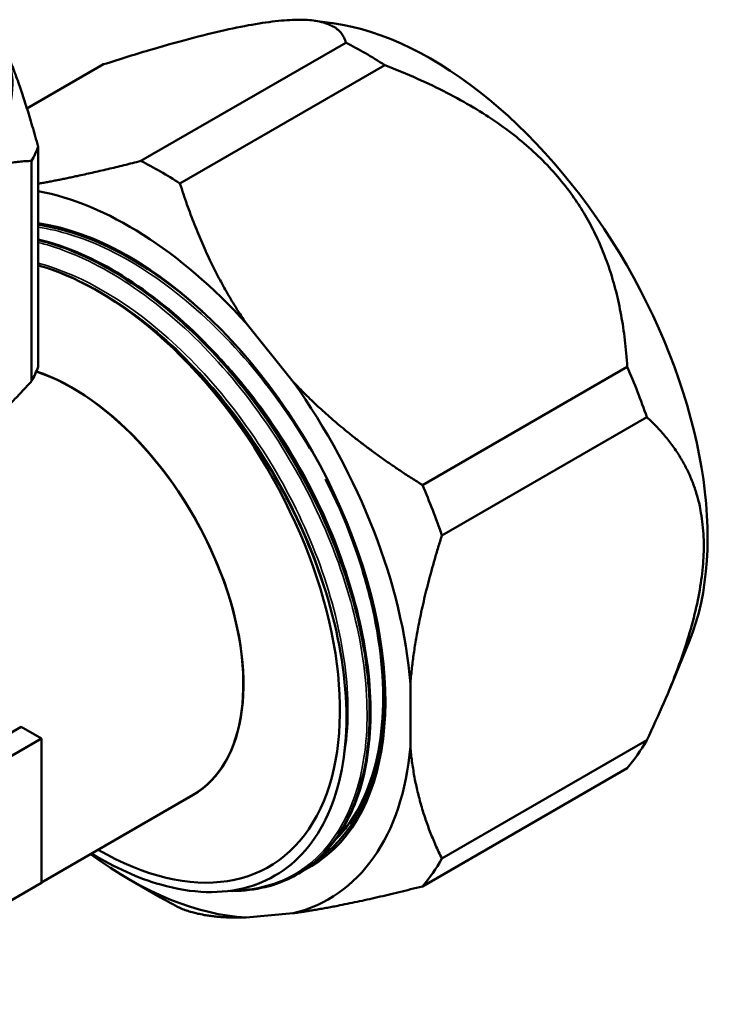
# Model space of a CAD drawing. Header units: millimetres. Extents: x -1022 to 2709, y -139 to 713.
# Tile 6 of 12: x 330 to 367, y 248 to 301. Entities that reach past the tile are written whole.
import ezdxf

# ---------------------------------------------------------------- set-up
doc = ezdxf.new("R2010")
doc.units = ezdxf.units.MM
doc.header["$LTSCALE"] = 2
doc.layers.add('Видимые тонкие (ГОСТ)', color=7, linetype='Continuous', lineweight=35)
doc.layers.add('Видимый контур (ГОСТ)', color=7, linetype='Continuous', lineweight=50)

msp = doc.modelspace()

# ---------------------------------------------------------------- linework, layer by layer
at = {"layer": 'Видимые тонкие (ГОСТ)'}
msp.add_open_spline([(331.106, 289.821), (331.959, 289.707), (332.843, 289.479), (333.743, 289.142)], degree=3, dxfattribs=at)
for points, knots in [([(345.69, 277.757), (344.922, 279.058), (344.068, 280.309), (343.145, 281.473), (340.624, 284.654), (337.606, 287.173), (334.662, 288.543), (333.449, 289.108), (332.252, 289.476), (331.107, 289.645)], [52.621839, 52.621839, 52.621839, 52.621839, 52.855185, 52.855185, 52.855185, 53.492625, 53.492625, 53.492625, 53.755267, 53.755267, 53.755267, 53.755267]), ([(341.546, 253.996), (342.701, 254.009), (343.769, 254.263), (344.704, 254.759), (346.77, 255.856), (348.167, 258.13), (348.622, 261.143), (349.076, 264.152), (348.587, 267.881), (347.243, 271.617), (345.892, 275.371), (343.684, 279.11), (341.035, 282.114), (338.398, 285.106), (335.337, 287.351), (332.431, 288.417), (331.985, 288.581), (331.542, 288.717), (331.106, 288.825)], [57.025984, 57.025984, 57.025984, 57.025984, 57.313831, 57.313831, 57.313831, 57.950401, 57.950401, 57.950401, 58.585948, 58.585948, 58.585948, 59.224521, 59.224521, 59.224521, 59.860606, 59.860606, 59.860606, 59.958344, 59.958344, 59.958344, 59.958344]), ([(347.485, 260.836), (347.646, 261.622), (347.737, 262.465), (347.754, 263.355), (347.816, 266.523), (346.938, 270.261), (345.288, 273.83), (343.643, 277.387), (341.24, 280.756), (338.541, 283.277), (336.15, 285.51), (333.538, 287.065), (331.105, 287.717)], [57.903218, 57.903218, 57.903218, 57.903218, 58.084755, 58.084755, 58.084755, 58.730902, 58.730902, 58.730902, 59.374674, 59.374674, 59.374674, 59.944758, 59.944758, 59.944758, 59.944758]), ([(347.175, 267.717), (346.688, 270.081), (345.806, 272.559), (344.593, 274.922), (342.791, 278.432), (340.269, 281.67), (337.513, 283.997), (335.959, 285.308), (334.336, 286.334), (332.748, 287.006)], [58.365936, 58.365936, 58.365936, 58.365936, 58.801181, 58.801181, 58.801181, 59.447514, 59.447514, 59.447514, 59.811902, 59.811902, 59.811902, 59.811902]), ([(348.075, 269.673), (347.946, 270.168), (347.8, 270.666), (347.638, 271.166), (346.468, 274.768), (344.444, 278.418), (341.956, 281.396), (341.364, 282.104), (340.747, 282.773), (340.113, 283.397)], [52.1620321, 52.1620321, 52.1620321, 52.1620321, 52.2515865, 52.2515865, 52.2515865, 52.8971339, 52.8971339, 52.8971339, 53.0505834, 53.0505834, 53.0505834, 53.0505834])]:
    msp.add_open_spline(points, degree=3, knots=knots, dxfattribs=at)
at = {"layer": 'Видимый контур (ГОСТ)'}
for p, q in [((346.948, 300.615), (345.955, 300.75)), ((347.645, 299.57), (336.631, 293.211)), ((334.612, 298.406), (330.501, 296.033)), ((349.744, 298.359), (338.729, 291.999)), ((331.105, 293.973), (331.105, 282.134)), ((330.754, 293.216), (330.754, 281.377)), ((342.281, 284.49), (344.817, 281.335)), ((362.777, 282.144), (351.763, 275.785)), ((363.827, 279.44), (352.812, 273.081)), ((366.118, 267.411), (365.042, 264.779)), ((351.115, 265.103), (351.115, 261.721)), ((318.876, 256.254), (330.189, 262.786)), ((331.281, 262.156), (330.189, 262.786)), ((331.281, 262.156), (319.967, 255.624)), ((331.281, 254.399), (331.281, 262.156)), ((363.827, 262.062), (352.812, 255.703)), ((362.777, 260.569), (351.763, 254.21)), ((339.439, 259.133), (331.281, 254.423)), ((339.442, 259.135), (339.439, 259.133)), ((345.02, 254.85), (345.031, 254.856)), ((319.967, 247.867), (331.281, 254.399)), ((335.983, 254.594), (337.68, 253.614)), ((344.817, 252.762), (342.281, 252.535))]:
    msp.add_line(p, q, dxfattribs=at)
for centre, major_axis, start_param, end_param in [((352.246, 281.538), (10.5, -18.187), 0.420534, 2.721058), ((315.972, 297.337), (13.75, 0), 5.497787, 6.544985), ((348.695, 279.488), (-11.95, 20.698), 5.435662, 5.559913), ((315.972, 295.909), (15.5, 0), 5.977567, 6.065205), ((337.68, 273.128), (11.95, -20.698), 2.294069, 2.41832), ((335.983, 272.149), (-10.75, 18.62), 5.070674, 5.82442), ((335.983, 272.149), (9.75, -16.887), 6.246866, 9.000973), ((335.983, 272.149), (9.75, -16.887), 6.246866, 9.000973), ((334.326, 271.192), (9.194, -15.924), 5.497622, 8.889712), ((334.326, 271.192), (9.194, -15.924), 5.497622, 8.889712), ((315.972, 284.069), (15.5, 0), 5.977567, 6.065205), ((332.939, 270.391), (6.5, -11.258), 6.283103, 8.851597), ((332.939, 270.391), (6.5, -11.258), 0, 2.568372), ((332.942, 270.393), (6.5, -11.258), 0, 2.568632), ((332.942, 270.393), (6.506, -11.269), 6.240669, 8.851207), ((348.695, 279.488), (-11.95, 20.698), 4.388464, 4.512715), ((335.983, 272.149), (-10.75, 18.62), 4.023477, 4.877702), ((335.983, 272.149), (9.69, -16.784), 0.046594, 1.474637), ((337.68, 273.128), (11.95, -20.698), 1.246871, 1.371122), ((348.695, 279.488), (11.95, -20.698), 0.199674, 0.323925), ((335.983, 272.149), (10.75, -18.62), 6.117872, 6.972097), ((335.983, 272.149), (10.75, -18.62), 5.361717, 5.9249), ((337.68, 273.128), (11.95, -20.698), 0.199674, 0.323925), ((337.68, 273.128), (-11.95, 20.698), 2.356194, 2.41832)]:
    msp.add_ellipse(centre, major_axis=major_axis, ratio=0.57735, start_param=start_param, end_param=end_param, dxfattribs=at)
for points, weights in [([(347.645, 299.57), (346.932, 302.339), (334.612, 298.406)], [1.03776903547, 1.15900373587, 1.03776903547]), ([(329.253, 299.392), (330.124, 297.517), (331.105, 293.973)], [1, 1.03347389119, 1.00416676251]), ([(362.777, 282.144), (362.064, 293.602), (349.744, 298.359)], [1.03776903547, 1.15900373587, 1.03776903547]), ([(330.754, 293.216), (328.073, 293.097), (325.695, 291.724)], [1.00416676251, 1.03347389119, 1]), ([(331.105, 291.986), (333.44, 292.397), (336.631, 293.211)], [1.00924781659, 1.02057630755, 1.01063162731]), ([(338.729, 291.999), (340.072, 287.742), (342.281, 284.49)], [1.01063162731, 1.023708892, 1]), ([(325.695, 277.027), (328.073, 278.4), (330.754, 281.377)], [1, 1.04021321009, 1.0173058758]), ([(344.817, 281.335), (347.579, 278.402), (351.763, 275.785)], [1, 1.023708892, 1.01063162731]), ([(363.827, 262.062), (369.63, 274.102), (363.827, 279.44)], [1.03776903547, 1.15900373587, 1.03776903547]), ([(352.812, 273.081), (351.392, 268.577), (351.115, 265.103)], [1.01063162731, 1.023708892, 1]), ([(351.115, 261.721), (351.392, 258.567), (352.812, 255.703)], [1, 1.023708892, 1.01063162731]), ([(351.763, 254.21), (347.579, 253.143), (344.817, 252.762)], [1.01063162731, 1.023708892, 1]), ([(342.281, 252.535), (340.072, 252.473), (338.729, 253.046)], [1, 1.023708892, 1.01063162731])]:
    msp.add_rational_spline(points, weights, degree=2, dxfattribs=at)
for points, knots in [([(331.105, 289.84), (331.33, 289.81), (331.562, 289.772), (333.139, 289.451), (334.54, 288.899), (335.949, 288.09)], [0.2981232, 0.2981232, 0.2981232, 0.2981232, 0.3881126, 0.3881126, 0.8936501, 0.8936501, 0.8936501, 0.8936501]), ([(331.105, 289.801), (332.186, 289.653), (333.319, 289.324), (335.032, 288.578), (335.615, 288.282), (336.197, 287.944)], [0.7619145, 0.7619145, 0.7619145, 0.7619145, 1.2395259, 1.2395259, 1.4816124, 1.4816124, 1.4816124, 1.4816124]), ([(339.085, 285.864), (337.455, 287.21), (335.76, 288.265), (334.102, 288.947), (333.08, 289.367), (332.074, 289.645), (331.107, 289.78)], [46.8968611, 46.8968611, 46.8968611, 46.8968611, 47.2563098, 47.2563098, 47.2563098, 47.4778807, 47.4778807, 47.4778807, 47.4778807]), ([(331.107, 289.774), (331.78, 289.68), (332.473, 289.516), (333.178, 289.281), (335.412, 288.536), (337.754, 287.084), (339.939, 285.114)], [-53.7602411, -53.7602411, -53.7602411, -53.7602411, -53.6058157, -53.6058157, -53.6058157, -53.1160669, -53.1160669, -53.1160669, -53.1160669]), ([(331.105, 288.989), (331.857, 288.81), (332.625, 288.551), (334.874, 287.572), (336.395, 286.629), (339.303, 284.287), (340.724, 282.859), (343.29, 279.705), (344.466, 277.941), (346.431, 274.302), (347.245, 272.382), (348.416, 268.628), (348.788, 266.747), (349.051, 263.257), (348.944, 261.605), (348.268, 258.731), (347.689, 257.475), (346.459, 255.924), (345.934, 255.439), (345.351, 255.054)], [0.916104, 0.916104, 0.916104, 0.916104, 1.239526, 1.239526, 1.861128, 1.861128, 2.483536, 2.483536, 3.105257, 3.105257, 3.726564, 3.726564, 4.347977, 4.347977, 4.969995, 4.969995, 5.592515, 5.592515, 5.955816, 5.955816, 5.955816, 5.955816]), ([(345.031, 254.856), (345.151, 254.925), (345.269, 254.998), (345.384, 255.076), (347.338, 256.384), (348.582, 258.85), (348.871, 262), (349.159, 265.145), (348.494, 268.953), (346.995, 272.696), (345.435, 276.596), (342.977, 280.401), (340.119, 283.325), (337.37, 286.138), (334.267, 288.122), (331.397, 288.894), (331.3, 288.92), (331.202, 288.945), (331.105, 288.969)], [51.050881, 51.050881, 51.050881, 51.050881, 51.088491, 51.088491, 51.088491, 51.72516, 51.72516, 51.72516, 52.360683, 52.360683, 52.360683, 53.022664, 53.022664, 53.022664, 53.659435, 53.659435, 53.659435, 53.681116, 53.681116, 53.681116, 53.681116]), ([(331.105, 288.96), (331.135, 288.953), (331.165, 288.945), (331.194, 288.938), (334.047, 288.22), (337.145, 286.292), (339.905, 283.525), (342.664, 280.757), (345.071, 277.166), (346.675, 273.436), (348.278, 269.708), (349.069, 265.862), (348.905, 262.634), (348.741, 259.407), (347.623, 256.816), (345.769, 255.357), (345.432, 255.091), (345.07, 254.863), (344.687, 254.674)], [-59.963497, -59.963497, -59.963497, -59.963497, -59.956865, -59.956865, -59.956865, -59.321487, -59.321487, -59.321487, -58.686172, -58.686172, -58.686172, -58.050918, -58.050918, -58.050918, -57.415726, -57.415726, -57.415726, -57.300023, -57.300023, -57.300023, -57.300023]), ([(332.748, 287.006), (334.203, 286.371), (335.677, 285.448), (338.402, 283.217), (339.638, 281.977), (340.798, 280.583)], [-1.181941, -1.181941, -1.181941, -1.181941, -0.558557, -0.558557, 0, 0, 0, 0]), ([(340.798, 280.583), (341.646, 279.566), (342.439, 278.473), (343.894, 276.176), (344.549, 274.977), (346.138, 271.572), (346.873, 269.342), (347.704, 265.022), (347.788, 262.975), (347.286, 259.335), (346.701, 257.781), (344.929, 255.379), (343.756, 254.558), (340.97, 253.772), (339.381, 253.818), (336.476, 254.646), (335.226, 255.212), (333.977, 255.979)], [-6.758874, -6.758874, -6.758874, -6.758874, -6.350762, -6.350762, -5.941346, -5.941346, -5.212762, -5.212762, -4.480153, -4.480153, -3.743519, -3.743519, -3.002862, -3.002862, -2.258181, -2.258181, -1.723186, -1.723186, -1.723186, -1.723186]), ([(347.072, 256.705), (347.38, 257.014), (347.663, 257.358), (348.783, 259.006), (349.337, 260.635), (349.766, 264.43), (349.634, 266.561), (348.984, 269.654), (348.758, 270.516), (348.486, 271.38)], [-3.239616, -3.239616, -3.239616, -3.239616, -3.016134, -3.016134, -2.265341, -2.265341, -1.512388, -1.512388, -1.226039, -1.226039, -1.226039, -1.226039])]:
    msp.add_open_spline(points, degree=3, knots=knots, dxfattribs=at)
for points in [[(335.949, 288.09), (336.585, 287.724), (337.22, 287.308), (337.849, 286.844)], [(331.105, 287.601), (331.644, 287.447), (332.192, 287.248), (332.748, 287.006)], [(344.688, 254.671), (343.699, 254.176), (342.557, 253.935), (341.341, 253.96)]]:
    msp.add_open_spline(points, degree=3, dxfattribs=at)

doc.saveas('drawing.dxf')
